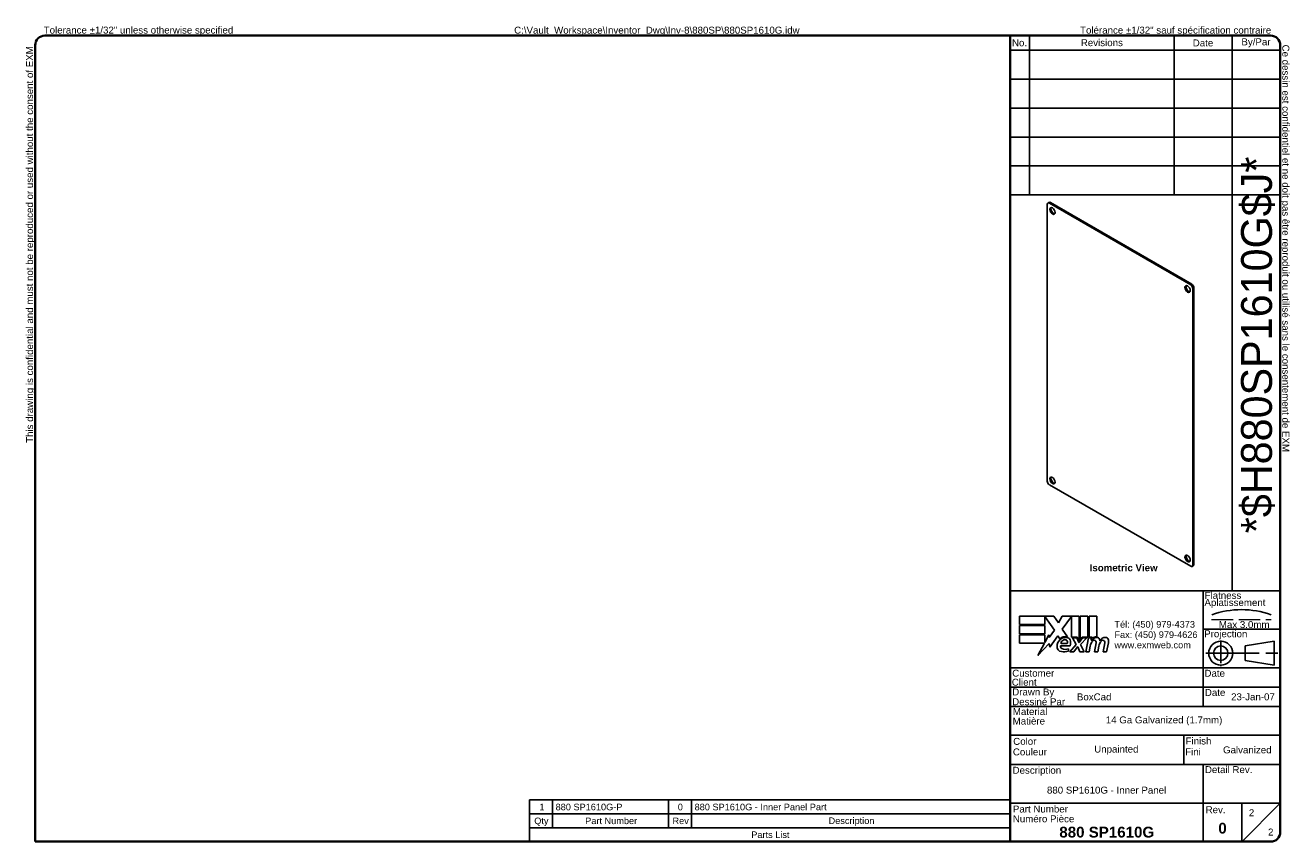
# Model space of a CAD drawing. Header units: inches. Extents: x 0.9 to 55.5, y 0.8 to 36.1.
import ezdxf
from ezdxf.enums import TextEntityAlignment as Align

# ---------------------------------------------------------------- set-up
doc = ezdxf.new("R2010")
doc.units = ezdxf.units.IN
doc.header["$LTSCALE"] = 3.333333
doc.header["$MEASUREMENT"] = 0
doc.linetypes.add('CHAIN', pattern=[0.7087, 0.4724, -0.0591, 0.1181, -0.0591])
doc.linetypes.add('DASHED', pattern=[0.2067, 0.1654, -0.0413])
doc.layers.get('0').update_dxf_attribs({"lineweight": 25})
for name, color, linetype, lineweight in [('Centerline(ANSI)', 7, 'Continuous', 25), ('Sketch Geometry(ANSI)', 7, 'Continuous', 25), ('Symbols(ANSI)', 7, 'Continuous', 25), ('Visible Edges(ANSI)', 7, 'Continuous', 25)]:
    doc.layers.add(name, color=color, linetype=linetype, lineweight=lineweight)
doc.styles.add('Current-ANSI', font='arial.ttf')
doc.styles.add('Part List-ANSI', font='arial.ttf')
doc.styles.add('Text Style44', font='arialbd.ttf')
doc.styles.add('Text Style83', font='FRE3OF9X.TTF')

# ---------------------------------------------------------------- blocks, each defined once
blk = doc.blocks.new('Parts List')
at = {"layer": 'Symbols(ANSI)'}
for p, q in [((13.023, 0.795), (6.798, 0.795)), ((6.798, 0.795), (6.798, 0.615)), ((7.098, 0.795), (7.098, 0.615)), ((8.598, 0.795), (8.598, 0.615)), ((8.898, 0.795), (8.898, 0.615)), ((13.023, 0.795), (13.023, 0.615)), ((13.023, 0.615), (6.798, 0.615)), ((6.798, 0.435), (6.798, 0.615)), ((7.098, 0.435), (7.098, 0.615)), ((8.598, 0.435), (8.598, 0.615)), ((8.898, 0.435), (8.898, 0.615)), ((13.023, 0.435), (13.023, 0.615)), ((6.798, 0.255), (6.798, 0.435)), ((13.023, 0.435), (6.798, 0.435)), ((13.023, 0.255), (13.023, 0.435)), ((13.023, 0.255), (6.798, 0.255))]:
    blk.add_line(p, q, dxfattribs=at)
at = {"layer": 'Symbols(ANSI)', "char_height": 0.085, "attachment_point": 7, "line_spacing_factor": 0.25, "style": 'Part List-ANSI'}
for s, insert in [('1', (6.928, 0.662)), ('880 SP1610G-P', (7.138, 0.66)), ('0', (8.72, 0.66)), ('880 SP1610G - Inner Panel Part', (8.938, 0.66)), ('Qty', (6.861, 0.456)), ('Part Number', (7.521, 0.481)), ('Rev', (8.652, 0.481)), ('Description', (10.673, 0.458)), ('Parts List', (9.672, 0.301))]:
    blk.add_mtext(s, dxfattribs=dict(at, insert=insert))
blk = doc.blocks.new('Title Blocks EXM - ANSI B')
for p, q in [((13.372, 3.063), (13.372, 3.17)), ((13.372, 3.17), (13.818, 3.17)), ((13.824, 2.989), (13.701, 3.168)), ((13.701, 3.168), (13.701, 3.063)), ((13.818, 3.17), (13.877, 3.083)), ((13.877, 3.083), (13.923, 3.17)), ((13.923, 3.17), (14.146, 3.17)), ((14.046, 3.166), (13.924, 3.002)), ((14.046, 2.9), (14.046, 3.166)), ((14.146, 3.17), (14.146, 2.842)), ((14.16, 3.17), (14.259, 3.17)), ((14.16, 2.866), (14.16, 3.17)), ((14.259, 3.17), (14.259, 2.9)), ((14.273, 3.17), (14.372, 3.17)), ((14.273, 2.9), (14.273, 3.17)), ((14.372, 3.17), (14.372, 2.905)), ((13.701, 3.063), (13.372, 3.063)), ((13.372, 3.049), (13.701, 3.049)), ((13.372, 2.942), (13.372, 3.049)), ((13.701, 3.049), (13.701, 2.942)), ((13.758, 2.895), (13.824, 2.989)), ((13.924, 3.002), (13.993, 2.903)), ((13.701, 2.942), (13.372, 2.942)), ((13.372, 2.82), (13.372, 2.927)), ((13.372, 2.927), (13.701, 2.927)), ((13.695, 2.82), (13.372, 2.82)), ((13.612, 2.661), (13.695, 2.82)), ((13.758, 2.815), (13.612, 2.661)), ((13.701, 2.831), (13.752, 2.929)), ((13.701, 2.927), (13.701, 2.831)), ((13.752, 2.929), (13.758, 2.895)), ((13.765, 2.768), (13.758, 2.815)), ((13.87, 2.914), (13.765, 2.768)), ((13.893, 2.876), (13.87, 2.914)), ((13.905, 2.788), (14.027, 2.788)), ((13.91, 2.818), (13.99, 2.818)), ((14.023, 2.709), (14.105, 2.802)), ((14.121, 2.9), (14.046, 2.9)), ((14.059, 2.891), (14.113, 2.891)), ((14.105, 2.802), (14.059, 2.891)), ((14.113, 2.891), (14.139, 2.83)), ((14.146, 2.842), (14.121, 2.9)), ((14.139, 2.83), (14.146, 2.83)), ((14.146, 2.83), (14.19, 2.891)), ((14.185, 2.9), (14.16, 2.866)), ((14.245, 2.891), (14.164, 2.803)), ((14.164, 2.803), (14.209, 2.709)), ((14.259, 2.9), (14.185, 2.9)), ((14.19, 2.891), (14.245, 2.891)), ((14.232, 2.709), (14.264, 2.891)), ((14.264, 2.891), (14.302, 2.891)), ((14.314, 2.9), (14.273, 2.9)), ((14.302, 2.891), (14.299, 2.859)), ((14.299, 2.859), (14.309, 2.859)), ((14.312, 2.88), (14.314, 2.9)), ((14.345, 2.709), (14.365, 2.824)), ((14.457, 2.709), (14.477, 2.824)), ((14.523, 2.823), (14.501, 2.709)), ((14.005, 2.718), (14.005, 2.748)), ((14.077, 2.709), (14.023, 2.709)), ((14.122, 2.774), (14.077, 2.709)), ((14.13, 2.774), (14.122, 2.774)), ((14.155, 2.709), (14.13, 2.774)), ((14.209, 2.709), (14.155, 2.709)), ((14.276, 2.709), (14.232, 2.709)), ((14.289, 2.784), (14.276, 2.709)), ((14.389, 2.709), (14.345, 2.709)), ((14.402, 2.784), (14.389, 2.709)), ((14.501, 2.709), (14.457, 2.709))]:
    blk.add_line(p, q)
for centre, radius, start, end in [((13.991, 2.772), 0.133, 134.1684, 176.5646), ((13.968, 2.796), 0.11, 77.079, 133.1785), ((13.968, 2.796), 0.0996, 80.4085, 134.1684), ((13.936, 2.779), 0.032, 163.5261, 244.6784), ((13.965, 2.811), 0.056, 109.3797, 172.9975), ((13.959, 2.83), 0.0365, 51.1652, 109.3797), ((13.962, 2.833), 0.0318, 331.4547, 51.1652), ((13.981, 2.843), 0.0507, 23.8445, 85.0802), ((13.941, 2.826), 0.094, 336.1555, 23.8445), ((14.442, 2.757), 0.155, 147.5992, 170), ((14.376, 2.816), 0.08, 89.4776, 147.4114), ((14.346, 2.818), 0.042, 96.03, 147.5992), ((14.37, 2.825), 0.08, 88.7952, 136.5849), ((14.344, 2.839), 0.02, 23.5571, 96.03), ((14.325, 2.831), 0.041, 350, 23.5571), ((14.377, 2.862), 0.0338, 16.9928, 89.4776), ((14.555, 2.759), 0.155, 148.5584, 170.8257), ((14.317, 2.844), 0.096, 3.6169, 16.9928), ((14.486, 2.814), 0.0819, 89.6788, 153.9508), ((14.458, 2.818), 0.042, 96.1027, 147.6083), ((14.456, 2.839), 0.02, 23.5487, 96.1027), ((14.437, 2.831), 0.041, 349.9922, 23.5487), ((14.487, 2.861), 0.035, 18.4748, 89.6788), ((14.429, 2.842), 0.096, 349, 18.4748), ((13.925, 2.776), 0.0658, 176.5646, 261.5605), ((13.945, 2.911), 0.202, 261.5605, 287.3343), ((13.966, 2.842), 0.102, 244.6784, 292.5609)]:
    blk.add_arc(centre, radius, start, end)
at = {"layer": 'Centerline(ANSI)', "linetype": 'DASHED', "lineweight": 18, "ltscale": 0.507983}
blk.add_line((15.861, 3.128), (16.632, 3.128), dxfattribs=at)
at = {"layer": 'Centerline(ANSI)', "linetype": 'CHAIN', "ltscale": 0.185148}
blk.add_line((15.979, 2.855), (15.979, 2.521), dxfattribs=at)
at = {"layer": 'Centerline(ANSI)', "linetype": 'CHAIN', "ltscale": 0.437897}
blk.add_line((15.786, 2.691), (16.717, 2.691), dxfattribs=at)
at = {"layer": 'Sketch Geometry(ANSI)'}
for p, q in [((13.25, 10.687), (16.625, 10.687)), ((13.5, 10.687), (13.5, 8.625)), ((15.375, 10.687), (15.375, 8.625)), ((16.125, 10.687), (16.125, 3.5)), ((13.25, 10.5), (16.75, 10.5)), ((16.75, 10.562), (16.75, 0.375)), ((13.25, 10.125), (16.75, 10.125)), ((13.25, 9.75), (16.75, 9.75)), ((16.75, 9.375), (13.25, 9.375)), ((13.25, 9), (16.75, 9)), ((16.75, 9), (16.75, 8.625)), ((13.25, 8.625), (16.75, 8.625)), ((16.75, 3.5), (13.25, 3.5)), ((15.75, 2), (15.75, 3.5)), ((15.75, 3), (16.75, 3)), ((16.669, 2.847), (16.294, 2.785)), ((16.669, 2.535), (16.669, 2.847)), ((16.294, 2.785), (16.294, 2.598)), ((16.75, 2.5), (13.25, 2.5)), ((16.294, 2.598), (16.669, 2.535)), ((16.75, 2.25), (13.25, 2.25)), ((16.75, 2), (13.25, 2)), ((13.25, 1.629), (16.75, 1.629)), ((15.499, 1.629), (15.499, 1.25)), ((13.25, 1.25), (16.75, 1.25)), ((15.75, 1.25), (15.75, 0.75)), ((15.75, 0.75), (13.25, 0.75)), ((16.25, 0.75), (15.75, 0.75)), ((15.75, 0.75), (15.75, 0.25)), ((16.25, 0.25), (16.25, 0.75)), ((16.25, 0.75), (16.75, 0.75)), ((16.25, 0.25), (16.75, 0.75)), ((16.625, 0.25), (13.25, 0.25))]:
    blk.add_line(p, q, dxfattribs=at)
at = {"layer": 'Sketch Geometry(ANSI)', "linetype": 'Continuous', "lineweight": 35}
for p, q in [((13.25, 8.625), (13.25, 10.687)), ((13.25, 8.625), (13.25, 3.5)), ((13.25, 0.25), (13.25, 3.5))]:
    blk.add_line(p, q, dxfattribs=at)
at = {"layer": 'Sketch Geometry(ANSI)'}
for radius in [0.156, 0.0935]:
    blk.add_circle((15.979, 2.691), radius, dxfattribs=at)
for centre, radius, start, end in [((16.625, 10.562), 0.125, 0, 90), ((16.247, 2.112), 1.143, 70.2973, 109.7027), ((16.625, 0.375), 0.125, 270, 0)]:
    blk.add_arc(centre, radius, start, end, dxfattribs=at)
at = {"layer": 'Symbols(ANSI)', "color": 7, "char_height": 0.09, "style": 'Current-ANSI'}
for s, insert, width, attachment_point in [('Revisions', (14.439, 10.596), 1.87331, 5), ('By/Par', (16.435, 10.594), 0.62202, 5), ('No.', (13.373, 10.595), 0.25039, 5), ('Date', (15.749, 10.593), 0.75135, 5), ('Date', (15.773, 2.136), 0.26554, 7), ('Rev.', (15.783, 0.618), 0.25854, 7)]:
    blk.add_mtext(s, dxfattribs=dict(at, insert=insert, width=width, attachment_point=attachment_point))
for s, insert, attachment_point in [('\\fArial|b1|i0;\\H0.0900;Isometric View', (14.281, 3.842), 1), ('Flatness', (15.77, 3.393), 7), ('Aplatissement', (15.768, 3.275), 7), ('Max 3.0mm', (15.954, 3.015), 7), ('Projection', (15.764, 2.87), 7), ('Customer', (13.278, 2.386), 7), ('Date', (15.768, 2.385), 7), ('Client', (13.273, 2.269), 7), ('Drawn By', (13.278, 2.117), 7), ('Dessiné Par', (13.278, 2.016), 7), ('Material', (13.286, 1.889), 7), ('Matière', (13.284, 1.766), 7), ('Couleur', (13.287, 1.366), 7), ('Color', (13.291, 1.503), 7), ('Fini', (15.518, 1.37), 7), ('Finish', (15.523, 1.508), 7), ('Description', (13.283, 1.103), 7), ('Detail Rev.', (15.774, 1.137), 7), ('Part Number', (13.287, 0.627), 7), ('Numéro Pièce', (13.286, 0.5), 7)]:
    blk.add_mtext(s, dxfattribs=dict(at, insert=insert, attachment_point=attachment_point))
at = {"layer": 'Symbols(ANSI)', "color": 7, "insert": (14.602, 3.107), "char_height": 0.085, "attachment_point": 1, "line_spacing_factor": 0.944221, "style": 'Current-ANSI'}
blk.add_mtext('\\fArial|b0|i0;\\H0.0850;Tél: (450) 979-4373\\PFax: (450) 979-4626\\Pwww.exmweb.com', dxfattribs=at)
at = {"layer": 'Symbols(ANSI)', "color": 7, "style": 'Current-ANSI'}
for tag, p in [('REV1', (13.375, 10.313)), ('REV1DATE', (15.75, 10.31)), ('REV1BY', (16.437, 10.313)), ('REV2', (13.373, 9.938)), ('REV2DATE', (15.747, 9.941)), ('REV2BY', (16.437, 9.938)), ('REV3', (13.374, 9.563)), ('REV3DATE', (15.752, 9.563)), ('REV3BY', (16.437, 9.564)), ('REV4', (13.377, 9.188)), ('REV4DATE', (15.752, 9.188)), ('REV4BY', (16.441, 9.188)), ('REV5', (13.373, 8.813)), ('REV5DATE', (15.752, 8.813)), ('REV5BY', (16.438, 8.811)), ('MFG_APPROVED_DATE', (16.393, 2.374)), ('DETAIL_REV', (16.249, 0.926))]:
    blk.add_attdef(tag, text='', height=0.09, dxfattribs=at).set_placement(p, align=Align.MIDDLE_CENTER)
for tag, p in [('REV1DESC', (13.526, 10.31)), ('REV2DESC', (13.525, 9.937)), ('REV3DESC', (13.528, 9.564)), ('REV4DESC', (13.533, 9.19)), ('REV5DESC', (13.532, 8.811)), ('COMPANY', (14.12, 2.375))]:
    blk.add_attdef(tag, text='', height=0.09, dxfattribs=at).set_placement(p, align=Align.MIDDLE_LEFT)
at = {"layer": 'Symbols(ANSI)', "color": 7, "style": 'Text Style83'}
blk.add_attdef('BARCODE_001', (16.642, 4.244), '', height=0.4, rotation=90, dxfattribs=at)
at = {"layer": 'Symbols(ANSI)', "color": 7}
for tag, p, height, style in [('AUTHOR_001', (14.116, 2.08), 0.09, 'Current-ANSI'), ('IDW_DATE_001', (16.113, 2.081), 0.09, 'Current-ANSI'), ('MATERIEL_001', (14.49, 1.782), 0.09, 'Current-ANSI'), ('COLOR_001', (14.34, 1.404), 0.09, 'Current-ANSI'), ('FINISH_001', (16.008, 1.394), 0.09, 'Current-ANSI'), ('IDW_DESC_001', (13.728, 0.873), 0.09, 'Current-ANSI'), ('Sheet_Number_001', (16.343, 0.58), 0.09, 'Current-ANSI'), ('IDW_REV_001', (15.947, 0.355), 0.14, 'Text Style44'), ('IDW_NAME_001', (13.888, 0.304), 0.14, 'Text Style44'), ('Number_of_sheets_001', (16.591, 0.33), 0.09, 'Current-ANSI')]:
    blk.add_attdef(tag, p, '', height=height, dxfattribs=dict(at, style=style))
blk = doc.blocks.new('Borders EXM - B (Inch)')
at = {"layer": 'Sketch Geometry(ANSI)', "linetype": 'Continuous', "lineweight": 35}
for p, q in [((16.398, 10.692), (0.523, 10.692)), ((0.398, 10.567), (0.398, 0.255)), ((16.523, 0.38), (16.523, 10.567)), ((0.398, 0.255), (16.398, 0.255))]:
    blk.add_line(p, q, dxfattribs=at)
for centre, start, end in [((0.523, 10.567), 90, 180), ((16.398, 10.567), 0, 90), ((16.398, 0.38), 270, 0)]:
    blk.add_arc(centre, 0.125, start, end, dxfattribs=at)
at = {"layer": 'Symbols(ANSI)', "color": 7, "char_height": 0.09, "attachment_point": 7, "style": 'Current-ANSI'}
for s, insert in [('Tolerance ±1/32" unless otherwise specified', (0.509, 10.692)), ('Tolérance ±1/32" sauf spécification contraire', (13.93, 10.691))]:
    blk.add_mtext(s, dxfattribs=dict(at, insert=insert))
for s, insert, rotation in [('This drawing is confidential and must not be reproduced or used without the consent of EXM', (0.398, 5.419), 90), ('Ce dessin est confidentiel et ne doit pas être reproduit ou utilisé sans le consentement de EXM', (16.522, 10.576), 270)]:
    blk.add_mtext(s, dxfattribs=dict(at, insert=insert, rotation=rotation))
at = {"layer": 'Symbols(ANSI)', "color": 7, "style": 'Current-ANSI'}
blk.add_attdef('FILENAME_AND_PATH_001', (6.601, 10.718), '', height=0.09, dxfattribs=at)

msp = doc.modelspace()

# ---------------------------------------------------------------- linework, layer by layer
at = {"layer": 'Visible Edges(ANSI)'}
for p, q in [((45.091, 28.442), (45.043, 28.414)), ((45.106, 28.408), (51.208, 24.884)), ((45.154, 28.435), (51.256, 24.912)), ((45.017, 16.411), (45.017, 28.357)), ((51.296, 24.731), (51.296, 12.786)), ((51.344, 24.759), (51.344, 12.814)), ((51.208, 12.735), (45.106, 16.258)), ((51.318, 12.757), (51.27, 12.729))]:
    msp.add_line(p, q, dxfattribs=at)
for centre, major_axis, start_param, end_param in [((45.106, 28.306), (-0.062, 0.108), 5.497787, 7.068583), ((45.154, 28.333), (-0.062, 0.108), 5.497787, 6.283185), ((45.288, 28.101), (-0.08, 0.139), 0.305238, 2.836354), ((51.122, 24.733), (-0.08, 0.139), 0.305238, 2.836354), ((51.208, 24.782), (0.062, -0.108), 0.785398, 2.356194), ((51.256, 24.81), (-0.063, 0.108), 3.926991, 5.497787), ((45.106, 16.36), (-0.062, 0.108), 0.785398, 2.356194), ((45.288, 16.466), (-0.08, 0.139), 0.305238, 2.836354), ((51.122, 13.097), (-0.08, 0.139), 0.305238, 2.836354), ((51.208, 12.837), (0.063, -0.108), 5.497787, 7.068583), ((51.256, 12.865), (0.063, -0.108), 0, 0.785398)]:
    msp.add_ellipse(centre, major_axis=major_axis, ratio=0.57735, start_param=start_param, end_param=end_param, dxfattribs=at)
for centre in [(45.24, 28.073), (51.074, 24.705), (45.24, 16.438), (51.074, 13.07)]:
    msp.add_ellipse(centre, major_axis=(0.08, -0.139), ratio=0.57735, dxfattribs=at)

# ---------------------------------------------------------------- block references
at = {"xscale": 3.333333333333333, "yscale": 3.333333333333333, "zscale": 3.333333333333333}
for name, p, values in [('Borders EXM - B (Inch)', (0, 0), {'FILENAME_AND_PATH_001': 'C:\\Vault_Workspace\\Inventor_Dwg\\Inv-8\\880SP\\880SP1610G.idw'}), ('Title Blocks EXM - ANSI B', (-0.757, 0.015), {'COLOR_001': 'Unpainted', 'AUTHOR_001': 'BoxCad', 'IDW_DATE_001': '23-Jan-07', 'IDW_REV_001': '0', 'Sheet_Number_001': '2', 'Number_of_sheets_001': '2', 'IDW_DESC_001': '880 SP1610G - Inner Panel', 'IDW_NAME_001': '880 SP1610G', 'BARCODE_001': '*$H880SP1610G$J*', 'FINISH_001': 'Galvanized', 'MATERIEL_001': '14 Ga Galvanized (1.7mm)'})]:
    msp.add_blockref(name, p, dxfattribs=at).add_auto_attribs(values)
at = {"layer": 'Symbols(ANSI)', "xscale": 3.333333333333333, "yscale": 3.333333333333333, "zscale": 3.333333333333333}
msp.add_blockref('Parts List', (0, 0), dxfattribs=at)

doc.saveas('drawing.dxf')
